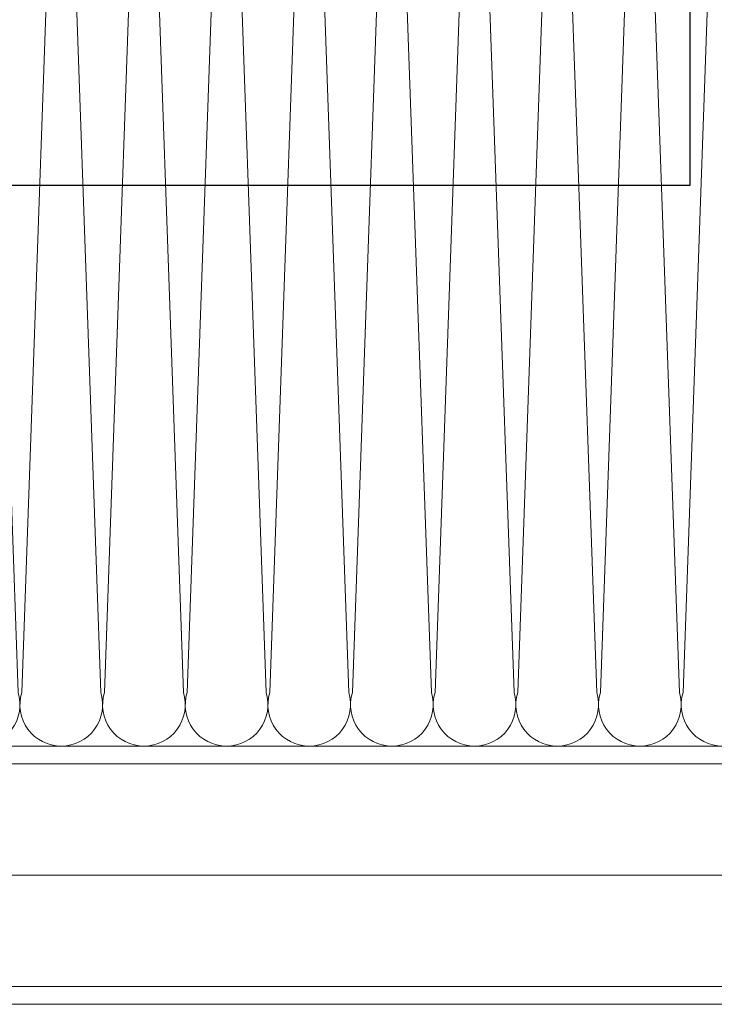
# Model space of a CAD drawing. Header units: millimetres. Extents: x -33628 to -373, y -3399 to 2697.
# Tile 33 of 99: x -23426 to -23418, y -3397 to -3386. Entities that reach past the tile are written whole.
import ezdxf

# ---------------------------------------------------------------- set-up
doc = ezdxf.new("R2010")
doc.units = ezdxf.units.MM
doc.header["$LTSCALE"] = 0.2
doc.header["$MEASUREMENT"] = 0
doc.layers.add('$0$_pomoc', color=15, linetype='Continuous', plot=False)
for name, color, linetype, lineweight in [('_MB_izolacje_0.09', 132, 'Continuous', 9), ('_MB_obrobki_stal_0.15', 6, 'Continuous', 15), ('_MB_ocieplenie_0.09', 51, 'Continuous', 9)]:
    doc.layers.add(name, color=color, linetype=linetype, lineweight=lineweight)

# ---------------------------------------------------------------- blocks, each defined once
blk = doc.blocks.new('*U277')
at = {"layer": '_MB_ocieplenie_0.09', "flags": 128}
for points in [[(433.58, 342.79, 0.505403), (414.48, 316.86), (432.73, -199.59, -1.345402), (394.43, -199.59), (412.68, 316.86, 0.505403), (393.58, 342.79)], [(473.58, 342.79, 0.505403), (454.48, 316.86), (472.73, -199.59, -1.345402), (434.43, -199.59), (452.68, 316.86, 0.505403), (433.58, 342.79)], [(513.58, 342.79, 0.505403), (494.48, 316.86), (512.73, -199.59, -1.345402), (474.43, -199.59), (492.68, 316.86, 0.505403), (473.58, 342.79)], [(553.58, 342.79, 0.505403), (534.48, 316.86), (552.73, -199.59, -1.345402), (514.43, -199.59), (532.68, 316.86, 0.505403), (513.58, 342.79)], [(593.58, 342.79, 0.505403), (574.48, 316.86), (592.73, -199.59, -1.345402), (554.43, -199.59), (572.68, 316.86, 0.505403), (553.58, 342.79)], [(633.58, 342.79, 0.505403), (614.48, 316.86), (632.73, -199.59, -1.345402), (594.43, -199.59), (612.68, 316.86, 0.505403), (593.58, 342.79)], [(673.58, 342.79, 0.505403), (654.48, 316.86), (672.73, -199.59, -1.345402), (634.43, -199.59), (652.68, 316.86, 0.505403), (633.58, 342.79)], [(713.58, 342.79, 0.505403), (694.48, 316.86), (712.73, -199.59, -1.345402), (674.43, -199.59), (692.68, 316.86, 0.505403), (673.58, 342.79)], [(753.58, 342.79, 0.505403), (734.48, 316.86), (752.73, -199.59, -1.345402), (714.43, -199.59), (732.68, 316.86, 0.505403), (713.58, 342.79)]]:
    blk.add_lwpolyline(points, format="xyb", dxfattribs=at)
blk = doc.blocks.new('szyb-szkło_150-piętro2')
at = {"layer": '$0$_pomoc', "transparency": 33554679}
blk.add_lwpolyline([(375, 0), (0, 0), (0, -289), (375, -289)], dxfattribs=at)
at = {"layer": '_MB_izolacje_0.09', "elevation": 0}
for points in [[(13.108, -298), (-9, -298), (-9, -275.892)], [(13.108, -296.75), (-7.75, -296.75), (-7.75, -275.892)], [(13.108, -295.5), (-6.5, -295.5), (-6.5, -275.892)]]:
    blk.add_lwpolyline(points, dxfattribs=at)
at = {"layer": '_MB_obrobki_stal_0.15', "elevation": 0}
for points in [[(13.108, -298.2), (-9.2, -298.2), (-9.2, -275.892)], [(13.108, -295.3), (-6.3, -295.3), (-6.3, -275.892)]]:
    blk.add_lwpolyline(points, dxfattribs=at)
at = {"xscale": -0.02319810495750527, "yscale": 0.02319810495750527, "zscale": 0.02319810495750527, "rotation": 89.99999999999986}
blk.add_blockref('*U277', (1.652, -271.881), dxfattribs=at)

msp = doc.modelspace()

# ---------------------------------------------------------------- block references
at = {"rotation": 90}
msp.add_blockref('szyb-szkło_150-piętro2', (-23707.273, -3387.573), dxfattribs=at)

doc.saveas('drawing.dxf')
